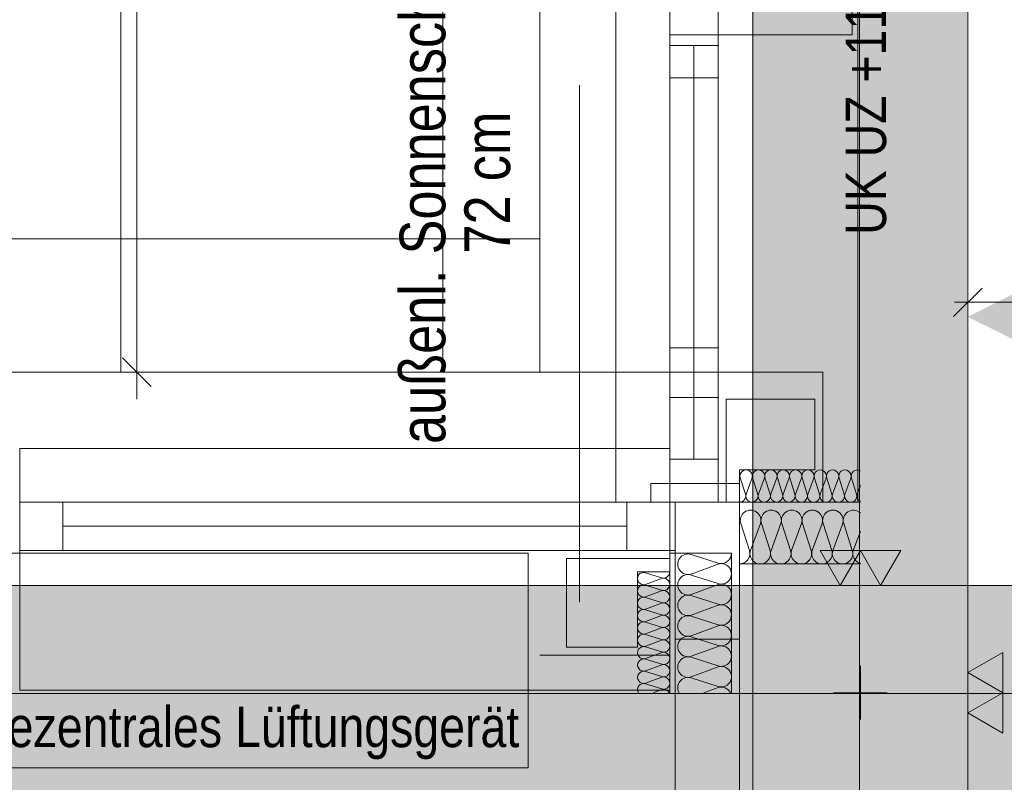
# Model space of a CAD drawing. Extents: x -620 to 300, y 62 to 1112.
# Tile 87 of 95: x -157 to -120, y 771 to 800. Entities that reach past the tile are written whole.
import ezdxf
from ezdxf.lldxf.tags import DXFTag

# ---------------------------------------------------------------- set-up
doc = ezdxf.new("R2010")
doc.units = 0
doc.layers.get('0').update_dxf_attribs({"lineweight": 13})
for name, color, linetype, lineweight, true_color in [('00_Beschriftung UZ', 3, 'Continuous', 13, 0x00ff00), ('30 -33 Aussenwände- 3 Aussenstützen', 7, 'Continuous', 50, 0x0000dd), ('30 -33 Aussenwände- 7 Fassade_ Elemente', 7, 'Continuous', 9, 0x00aacc), ('30 -35 Decken- 1 Konstruktion-Träger- Stahlbeton', 7, 'grob-A06G9S5M8I', 13, 0x33aa00), ('70 -72 Beschriftung- 2 Beschriftung Bauteile', 7, 'Continuous', 9, 0x9999ff), ('70 -76 Bemaßung- 2 Allgemein', 9, 'Continuous', 5, 0x808080), ('iwb_Schraffur_Unterzug', 7, 'Continuous', 5, 0xffffcc)]:
    doc.layers.add(name, color=color, linetype=linetype, lineweight=lineweight, true_color=true_color)
for name, color, linetype, lineweight in [('30 -33 Aussenwände- 8 Sonnenschutz', 7, 'Continuous', 9), ('60- 61 allgemeine Ausstattung- 4 Terrassen', 7, 'Continuous', 9), ('70 -71 Achsen- 1 Gebäudeachsen', 7, 'STRICHPUNKT2-A06G9S5N8I', 18)]:
    doc.layers.add(name, color=color, linetype=linetype, lineweight=lineweight)
doc.styles.get("Standard").update_dxf_attribs({"font": 'ARIALN.TTF'})
tags = doc.linetypes.add('grob-A06G9S5M8I', pattern=[14, 3, -8, 3]).pattern_tags.tags
tags[8:9] = [DXFTag(74, 4), DXFTag(75, 0), DXFTag(340, '0'), DXFTag(46, 0.0), DXFTag(50, 0.0), DXFTag(44, 0.0), DXFTag(45, 0.0)]
tags[6:7] = [DXFTag(74, 4), DXFTag(75, 0), DXFTag(340, '0'), DXFTag(46, 0.0), DXFTag(50, 0.0), DXFTag(44, 0.0), DXFTag(45, 0.0)]
tags[4:5] = [DXFTag(74, 4), DXFTag(75, 0), DXFTag(340, '0'), DXFTag(46, 0.0), DXFTag(50, 0.0), DXFTag(44, 0.0), DXFTag(45, 0.0)]
tags = doc.linetypes.add('STRICHPUNKT2-A06G9S5N8I', pattern=[12.7, 6.35, -3.175, 0, -3.175]).pattern_tags.tags
tags[10:11] = [DXFTag(74, 4), DXFTag(75, 0), DXFTag(340, '0'), DXFTag(46, 0.0), DXFTag(50, 0.0), DXFTag(44, 0.0), DXFTag(45, 0.0)]
tags[8:9] = [DXFTag(74, 4), DXFTag(75, 0), DXFTag(340, '0'), DXFTag(46, 0.0), DXFTag(50, 0.0), DXFTag(44, 0.0), DXFTag(45, 0.0)]
tags[6:7] = [DXFTag(74, 4), DXFTag(75, 0), DXFTag(340, '0'), DXFTag(46, 0.0), DXFTag(50, 0.0), DXFTag(44, 0.0), DXFTag(45, 0.0)]
tags[4:5] = [DXFTag(74, 4), DXFTag(75, 0), DXFTag(340, '0'), DXFTag(46, 0.0), DXFTag(50, 0.0), DXFTag(44, 0.0), DXFTag(45, 0.0)]

# ---------------------------------------------------------------- blocks, each defined once
blk = doc.blocks.new('Referenz-A06G9S5P8I')
at = {"layer": '00_Beschriftung UZ', "color": 0, "lineweight": -2}
for points in [[(-124.22, 787.142), (-121.549, 788.474), (-124.218, 789.813)], [(-118.879, 787.142), (-121.549, 788.474), (-118.88, 789.813)]]:
    blk.add_solid(points, dxfattribs=at)
at = {"layer": '30 -33 Aussenwände- 3 Aussenstützen', "color": 0, "linetype": 'Continuous', "lineweight": -2, "ltscale": 0.13}
for p, q in [((-121.549, 778.474), (-129.549, 778.474)), ((-129.549, 778.474), (-129.549, 770.474)), ((-121.549, 770.474), (-121.549, 778.474))]:
    blk.add_line(p, q, dxfattribs=at)
at = {"layer": '30 -33 Aussenwände- 3 Aussenstützen', "color": 0, "lineweight": -2}
for p, q in [((-125.549, 775.474), (-125.549, 773.474)), ((-126.549, 774.474), (-124.549, 774.474))]:
    blk.add_line(p, q, dxfattribs=at)
at = {"layer": '30 -33 Aussenwände- 7 Fassade_ Elemente', "color": 0, "linetype": 'grob-A06G9S5M8I', "lineweight": -2, "ltscale": 0.13}
for p, q in [((-137.489, 833.474), (-137.489, 786.414)), ((-179.919, 779.674), (-137.919, 779.674)), ((-137.919, 779.674), (-137.919, 771.674)), ((-137.919, 771.674), (-179.919, 771.674))]:
    blk.add_line(p, q, dxfattribs=at)
at = {"layer": '30 -33 Aussenwände- 7 Fassade_ Elemente', "color": 0, "lineweight": -2}
for p, q in [((-134.649, 781.574), (-134.649, 800.174)), ((-132.649, 800.174), (-132.649, 798.574)), ((-130.849, 798.574), (-130.849, 800.174)), ((-125.649, 781.574), (-125.649, 800.174)), ((-130.849, 798.574), (-132.649, 798.574)), ((-132.649, 783.174), (-132.649, 798.574)), ((-131.749, 798.574), (-131.749, 783.174)), ((-130.849, 798.574), (-130.849, 783.174)), ((-156.849, 781.574), (-156.849, 783.574)), ((-156.849, 783.574), (-132.649, 783.574)), ((-132.649, 783.574), (-132.649, 781.574)), ((-132.649, 781.574), (-132.649, 783.174)), ((-130.849, 783.174), (-132.649, 783.174)), ((-130.849, 783.174), (-130.849, 781.574)), ((-156.849, 779.774), (-156.849, 781.574)), ((-156.849, 781.574), (-155.249, 781.574)), ((-155.249, 781.574), (-134.249, 781.574)), ((-155.249, 781.574), (-155.249, 779.774)), ((-132.649, 781.574), (-134.649, 781.574)), ((-132.649, 781.574), (-134.249, 781.574)), ((-134.249, 781.574), (-134.249, 779.774)), ((-130.849, 781.574), (-132.649, 781.574)), ((-132.649, 779.774), (-132.649, 781.574)), ((-130.849, 781.574), (-125.649, 781.574)), ((-134.249, 780.674), (-155.249, 780.674)), ((-156.849, 779.774), (-156.849, 774.574)), ((-155.249, 779.774), (-156.849, 779.774)), ((-134.249, 779.774), (-155.249, 779.774)), ((-134.249, 779.774), (-132.649, 779.774)), ((-132.649, 774.574), (-132.649, 779.774)), ((-156.849, 774.574), (-132.649, 774.574))]:
    blk.add_line(p, q, dxfattribs=at)
at = {"layer": '30 -33 Aussenwände- 7 Fassade_ Elemente', "color": 0, "linetype": 'Continuous', "lineweight": -2, "ltscale": 0.13}
for p, q in [((-132.649, 798.974), (-132.649, 800.174)), ((-125.849, 800.174), (-125.849, 798.974)), ((-132.649, 798.974), (-132.649, 785.474)), ((-130.849, 798.974), (-132.649, 798.974)), ((-132.649, 798.974), (-130.849, 798.974)), ((-125.849, 798.974), (-132.649, 798.974)), ((-132.649, 797.374), (-132.649, 798.974)), ((-130.849, 785.474), (-130.849, 798.974)), ((-130.849, 798.974), (-130.849, 797.374)), ((-130.849, 797.374), (-132.649, 797.374)), ((-131.749, 785.474), (-131.749, 797.374)), ((-132.649, 787.314), (-132.649, 785.474)), ((-130.849, 787.314), (-132.649, 787.314)), ((-130.849, 785.474), (-130.849, 787.314)), ((-126.949, 786.414), (-289.149, 786.414)), ((-126.949, 781.574), (-126.949, 786.414)), ((-132.649, 785.474), (-130.849, 785.474)), ((-132.649, 785.474), (-130.849, 785.474)), ((-127.249, 785.414), (-130.549, 785.414)), ((-130.549, 785.414), (-130.549, 781.574)), ((-127.249, 782.774), (-127.249, 785.414)), ((-130.049, 781.574), (-130.049, 782.774)), ((-130.049, 782.774), (-127.249, 782.774)), ((-129.827, 781.874), (-130.02, 782.474)), ((-129.583, 782.474), (-129.805, 781.874)), ((-129.368, 781.874), (-129.56, 782.474)), ((-129.123, 782.474), (-129.345, 781.874)), ((-128.908, 781.874), (-129.101, 782.474)), ((-128.663, 782.473), (-128.886, 781.874)), ((-128.449, 781.873), (-128.641, 782.473)), ((-128.204, 782.473), (-128.426, 781.873)), ((-127.989, 781.873), (-128.181, 782.473)), ((-127.744, 782.473), (-127.966, 781.873)), ((-127.529, 781.873), (-127.722, 782.473)), ((-127.285, 782.472), (-127.507, 781.873)), ((-127.07, 781.872), (-127.262, 782.472)), ((-126.825, 782.472), (-127.047, 781.872)), ((-126.61, 781.872), (-126.802, 782.472)), ((-126.365, 782.472), (-126.588, 781.872)), ((-126.15, 781.871), (-126.343, 782.472)), ((-125.906, 782.471), (-126.128, 781.871)), ((-125.691, 781.871), (-125.883, 782.471)), ((-130.049, 782.274), (-133.349, 782.274)), ((-130.049, 782.274), (-133.349, 782.274)), ((-133.349, 782.274), (-133.349, 781.574)), ((-133.349, 782.274), (-133.349, 781.574)), ((-130.049, 776.474), (-130.049, 782.274)), ((-130.049, 776.474), (-130.049, 782.274)), ((-125.668, 781.871), (-125.549, 782.193)), ((-156.849, 781.574), (-155.249, 781.574)), ((-156.849, 781.574), (-132.449, 781.574)), ((-155.249, 781.574), (-155.249, 779.774)), ((-134.249, 779.774), (-134.249, 781.574)), ((-134.249, 781.574), (-132.449, 781.574)), ((-133.349, 781.574), (-132.449, 781.574)), ((-133.349, 781.574), (-132.449, 781.574)), ((-132.449, 781.574), (-132.449, 779.774)), ((-132.449, 781.574), (-132.449, 776.474)), ((-132.449, 781.574), (-132.449, 776.474)), ((-132.449, 781.574), (-132.449, 779.774)), ((-130.549, 781.574), (-130.049, 781.574)), ((-130.049, 781.574), (-130.049, 779.274)), ((-125.549, 781.574), (-130.049, 781.574)), ((-130.049, 770.474), (-130.049, 781.574)), ((-130.049, 781.574), (-126.949, 781.574)), ((-155.249, 780.674), (-134.249, 780.674)), ((-129.68, 779.774), (-130.001, 780.774)), ((-129.272, 780.774), (-129.642, 779.774)), ((-128.914, 779.774), (-129.235, 780.774)), ((-128.506, 780.774), (-128.876, 779.774)), ((-128.148, 779.774), (-128.469, 780.774)), ((-127.74, 780.774), (-128.11, 779.774)), ((-127.382, 779.774), (-127.703, 780.774)), ((-126.974, 780.774), (-127.344, 779.774)), ((-126.615, 779.774), (-126.937, 780.774)), ((-126.208, 780.774), (-126.578, 779.774)), ((-125.849, 779.774), (-126.171, 780.774)), ((-125.812, 779.774), (-125.549, 780.485)), ((-155.249, 779.774), (-156.849, 779.774)), ((-132.449, 779.774), (-156.849, 779.774)), ((-132.449, 779.774), (-134.249, 779.774)), ((-136.489, 779.474), (-132.649, 779.474)), ((-136.489, 776.174), (-136.489, 779.474)), ((-132.649, 779.674), (-130.349, 779.674)), ((-132.649, 774.474), (-132.649, 779.674)), ((-132.649, 779.474), (-132.649, 778.974)), ((-130.849, 779.305), (-131.849, 779.626)), ((-130.349, 779.674), (-130.349, 774.474)), ((-131.849, 778.897), (-130.849, 779.267)), ((-130.049, 779.274), (-125.549, 779.274)), ((-132.649, 778.974), (-133.849, 778.974)), ((-133.849, 778.974), (-133.849, 776.174)), ((-132.949, 778.752), (-133.55, 778.945)), ((-133.549, 778.508), (-132.949, 778.73)), ((-130.849, 778.538), (-131.849, 778.86)), ((-132.949, 778.293), (-133.549, 778.485)), ((-133.549, 778.048), (-132.949, 778.27)), ((-131.849, 778.131), (-130.849, 778.501)), ((-132.949, 777.833), (-133.549, 778.025)), ((-130.849, 777.772), (-131.849, 778.094)), ((-133.549, 777.588), (-132.949, 777.811)), ((-132.948, 777.373), (-133.548, 777.566)), ((-131.849, 777.365), (-130.849, 777.735)), ((-133.548, 777.129), (-132.948, 777.351)), ((-130.849, 777.006), (-131.849, 777.328)), ((-132.948, 776.914), (-133.548, 777.106)), ((-133.548, 776.669), (-132.948, 776.891)), ((-131.849, 776.599), (-130.849, 776.969)), ((-132.948, 776.454), (-133.548, 776.647)), ((-133.547, 776.209), (-132.948, 776.432)), ((-132.449, 776.474), (-130.049, 776.474)), ((-132.449, 776.474), (-130.049, 776.474)), ((-132.449, 770.474), (-132.449, 776.474)), ((-130.849, 776.24), (-131.849, 776.562)), ((-130.049, 776.474), (-130.049, 770.474)), ((-133.849, 776.174), (-136.489, 776.174)), ((-132.947, 775.995), (-133.547, 776.187)), ((-131.849, 775.833), (-130.849, 776.203)), ((-132.649, 775.874), (-137.489, 775.874)), ((-133.547, 775.75), (-132.947, 775.972)), ((-132.947, 775.535), (-133.547, 775.727)), ((-130.849, 775.474), (-131.849, 775.796)), ((-133.547, 775.29), (-132.947, 775.512)), ((-131.849, 775.067), (-130.849, 775.437)), ((-125.549, 775.474), (-125.549, 773.474)), ((-132.947, 775.075), (-133.547, 775.268)), ((-133.546, 774.83), (-132.947, 775.053)), ((-130.849, 774.708), (-131.849, 775.03)), ((-132.946, 774.616), (-133.546, 774.808)), ((-130.849, 774.671), (-131.381, 774.474)), ((-132.946, 774.593), (-133.268, 774.474)), ((-126.549, 774.474), (-124.549, 774.474))]:
    blk.add_line(p, q, dxfattribs=at)
for centre, major_axis, end_param in [((-129.801, 782.545), (0.219, -0.071), 3.765224), ((-129.342, 782.544), (0.219, -0.071), 3.765224), ((-128.882, 782.544), (0.219, -0.071), 3.765224), ((-128.422, 782.544), (0.219, -0.071), 3.765224), ((-127.963, 782.543), (0.219, -0.071), 3.765224), ((-127.503, 782.543), (0.219, -0.071), 3.765224), ((-127.043, 782.543), (0.219, -0.071), 3.765224), ((-126.584, 782.542), (0.219, -0.071), 3.765224), ((-126.584, 782.542), (-0.135, 0.186), 1.255075), ((-126.584, 782.542), (0.135, 0.186), 1.255075), ((-126.584, 782.542), (0.219, -0.071), 1.255075), ((-126.124, 782.542), (0.219, -0.071), 3.765224), ((-126.124, 782.542), (-0.135, 0.186), 1.255075), ((-126.124, 782.542), (0.135, 0.186), 1.255075), ((-126.124, 782.542), (0.219, -0.071), 1.255075), ((-125.664, 782.542), (0.116, 0.198), 2.411197), ((-130.046, 781.804), (-0.003, -0.23), 1.896254), ((-129.586, 781.804), (-0.219, 0.071), 3.764652), ((-129.127, 781.803), (-0.219, 0.071), 3.764652), ((-128.667, 781.803), (-0.219, 0.071), 3.764652), ((-128.208, 781.803), (-0.219, 0.071), 3.764652), ((-127.748, 781.802), (-0.219, 0.071), 3.764652), ((-127.288, 781.802), (-0.219, 0.071), 3.764652), ((-126.829, 781.802), (-0.219, 0.071), 3.764652), ((-126.829, 781.802), (-0.219, 0.071), 1.254884), ((-126.829, 781.802), (-0.135, -0.186), 1.254884), ((-126.829, 781.802), (0.135, -0.186), 1.254884), ((-126.369, 781.801), (-0.219, 0.071), 3.764652), ((-126.369, 781.801), (-0.219, 0.071), 1.254884), ((-126.369, 781.801), (-0.135, -0.186), 1.254884), ((-126.369, 781.801), (0.135, -0.186), 1.254884), ((-125.909, 781.801), (-0.219, 0.071), 1.254884), ((-125.909, 781.801), (-0.135, -0.186), 1.254884), ((-125.909, 781.801), (0.135, -0.186), 1.254884), ((-125.45, 781.801), (-0.219, 0.071), 1.434048), ((-129.637, 780.892), (0.364, -0.117), 3.765224), ((-128.871, 780.892), (0.364, -0.117), 3.765224), ((-128.105, 780.892), (0.364, -0.117), 3.765224), ((-127.339, 780.892), (0.364, -0.117), 3.765224), ((-127.339, 780.892), (-0.225, 0.31), 1.255075), ((-127.339, 780.892), (0.225, 0.31), 1.255075), ((-127.339, 780.892), (0.364, -0.117), 1.255075), ((-126.573, 780.892), (0.364, -0.117), 3.765224), ((-126.573, 780.892), (-0.225, 0.31), 1.255075), ((-126.573, 780.892), (0.225, 0.31), 1.255075), ((-126.573, 780.892), (0.364, -0.117), 1.255075), ((-125.807, 780.892), (0.257, 0.283), 2.619647), ((-130.044, 779.657), (-0.005, -0.383), 1.896254), ((-129.278, 779.657), (-0.364, 0.117), 3.764652), ((-128.512, 779.657), (-0.364, 0.117), 3.764652), ((-127.746, 779.657), (-0.364, 0.117), 1.254884), ((-127.746, 779.657), (-0.364, 0.117), 3.764652), ((-127.746, 779.657), (0.225, -0.31), 1.254884), ((-126.98, 779.657), (-0.364, 0.117), 3.764652), ((-126.98, 779.657), (-0.364, 0.117), 1.254884), ((-126.98, 779.657), (0.225, -0.31), 1.254884), ((-126.214, 779.657), (-0.364, 0.117), 1.254884), ((-126.214, 779.657), (0.225, -0.31), 1.254884), ((-125.448, 779.657), (-0.364, 0.117), 1.613483), ((-131.967, 779.262), (0.117, 0.364), 3.765224), ((-130.732, 779.669), (-0.117, -0.364), 1.896254), ((-130.732, 778.903), (-0.117, -0.364), 3.764652), ((-127.746, 779.657), (-0.225, -0.31), 1.254884), ((-126.98, 779.657), (-0.225, -0.31), 1.254884), ((-126.214, 779.657), (-0.225, -0.31), 1.254884), ((-133.62, 778.726), (0.07, 0.219), 3.765224), ((-132.879, 778.971), (-0.07, -0.219), 1.896254), ((-132.879, 778.511), (-0.07, -0.219), 3.764652), ((-131.967, 778.496), (0.117, 0.364), 3.765224), ((-133.619, 778.266), (0.07, 0.219), 3.765224), ((-132.878, 778.052), (-0.07, -0.219), 3.764652), ((-130.732, 778.137), (-0.117, -0.364), 3.764652), ((-133.619, 777.807), (0.07, 0.219), 3.765224), ((-131.967, 777.73), (0.117, 0.364), 3.765224), ((-133.619, 777.347), (0.07, 0.219), 3.765224), ((-132.878, 777.592), (-0.07, -0.219), 3.764652), ((-130.732, 777.371), (-0.117, -0.364), 3.764652), ((-132.878, 777.132), (-0.07, -0.219), 3.764652), ((-131.967, 776.963), (0.117, 0.364), 3.765224), ((-133.618, 776.888), (0.07, 0.219), 3.765224), ((-132.877, 776.673), (-0.07, -0.219), 3.764652), ((-130.732, 776.605), (-0.117, -0.364), 3.764652), ((-130.732, 776.605), (0.31, 0.225), 1.254884), ((-130.732, 776.605), (0.31, -0.225), 1.254884), ((-133.618, 776.428), (0.07, 0.219), 3.765224), ((-132.877, 776.213), (-0.07, -0.219), 3.764652), ((-131.967, 776.197), (0.117, 0.364), 3.765224), ((-131.967, 776.197), (0.117, 0.364), 1.255075), ((-133.618, 775.968), (0.07, 0.219), 3.765224), ((-131.967, 776.197), (-0.31, 0.225), 1.255075), ((-130.732, 776.605), (-0.117, -0.364), 1.254884), ((-130.732, 775.839), (-0.117, -0.364), 3.764652), ((-130.732, 775.839), (0.31, 0.225), 1.254884), ((-130.732, 775.839), (0.31, -0.225), 1.254884), ((-133.617, 775.509), (0.07, 0.219), 3.765224), ((-133.617, 775.509), (0.07, 0.219), 1.255075), ((-132.877, 775.754), (-0.07, -0.219), 3.764652), ((-132.877, 775.754), (0.186, 0.135), 1.254884), ((-132.877, 775.754), (0.186, -0.135), 1.254884), ((-131.967, 775.431), (0.117, 0.364), 3.765224), ((-131.967, 776.197), (-0.31, -0.225), 1.255075), ((-131.967, 775.431), (0.117, 0.364), 1.255075), ((-133.617, 775.509), (-0.186, 0.135), 1.255075), ((-133.617, 775.509), (-0.186, -0.135), 1.255075), ((-132.877, 775.754), (-0.07, -0.219), 1.254884), ((-132.876, 775.294), (0.186, 0.135), 1.254884), ((-132.876, 775.294), (-0.07, -0.219), 3.764652), ((-132.876, 775.294), (0.186, -0.135), 1.254884), ((-131.967, 775.431), (-0.31, 0.225), 1.255075), ((-130.732, 775.839), (-0.117, -0.364), 1.254884), ((-130.732, 775.073), (0.31, 0.225), 1.254884), ((-133.617, 775.049), (0.07, 0.219), 3.765224), ((-133.617, 775.049), (-0.186, 0.135), 1.255075), ((-133.617, 775.049), (0.07, 0.219), 1.255075), ((-132.876, 775.294), (-0.07, -0.219), 1.254884), ((-132.876, 774.834), (0.186, 0.135), 1.254884), ((-132.876, 774.834), (0.186, -0.135), 1.254884), ((-131.967, 774.665), (0.117, 0.364), 2.405647), ((-131.967, 775.431), (-0.31, -0.225), 1.255075), ((-130.732, 775.073), (0.31, -0.225), 1.254884), ((-133.617, 774.589), (0.07, 0.219), 2.411197), ((-133.617, 775.049), (-0.186, -0.135), 1.255075), ((-132.876, 774.834), (-0.07, -0.219), 1.254884), ((-132.876, 774.375), (0.207, 0.1), 1.434048), ((-130.732, 775.073), (-0.117, -0.364), 1.254884), ((-130.732, 774.306), (0.344, 0.168), 1.428714)]:
    blk.add_ellipse(centre, major_axis=major_axis, ratio=1, start_param=0, end_param=end_param, dxfattribs=at)
at = {"layer": '30 -33 Aussenwände- 8 Sonnenschutz', "color": 0, "linetype": 'Continuous', "lineweight": -2, "ltscale": 0.13}
blk.add_line((-136.007, 797.096), (-136.007, 777.855), dxfattribs=at)
at = {"layer": '30 -35 Decken- 1 Konstruktion-Träger- Stahlbeton', "color": 0, "lineweight": -2}
for p, q in [((-129.549, 995.474), (-129.549, 778.474)), ((-121.549, 995.474), (-121.549, 778.474)), ((-129.549, 778.474), (-451.549, 778.474)), ((76.533, 778.474), (-121.549, 778.474))]:
    blk.add_line(p, q, dxfattribs=at)
at = {"layer": '30 -35 Decken- 1 Konstruktion-Träger- Stahlbeton', "color": 0, "linetype": 'Continuous', "lineweight": -2, "ltscale": 0.13}
for p, q in [((-129.549, 770.474), (-129.549, 778.474)), ((-121.549, 778.474), (-129.549, 778.474)), ((-121.549, 770.474), (-121.549, 778.474))]:
    blk.add_line(p, q, dxfattribs=at)
at = {"layer": '60- 61 allgemeine Ausstattung- 4 Terrassen', "color": 0, "lineweight": -2}
for p, q in [((-153.089, 786.414), (-153.089, 1004.874)), ((-141.089, 786.414), (-141.089, 1004.874)), ((-137.489, 786.414), (-137.489, 998.674)), ((-443.61, 791.374), (-137.489, 791.374)), ((-443.61, 786.414), (-137.489, 786.414))]:
    blk.add_line(p, q, dxfattribs=at)
at = {"layer": '70 -71 Achsen- 1 Gebäudeachsen', "color": 0, "linetype": 'STRICHPUNKT2-A06G9S5N8I', "lineweight": -2, "ltscale": 0.13}
for p, q in [((-125.579, 1084.393), (-125.579, 84.953)), ((-538.631, 774.453), (76.533, 774.453))]:
    blk.add_line(p, q, dxfattribs=at)
at = {"layer": '70 -72 Beschriftung- 2 Beschriftung Bauteile', "color": 0, "lineweight": -2}
for p, q in [((-126.299, 778.474), (-127.049, 779.773)), ((-127.049, 779.773), (-125.549, 779.773)), ((-125.549, 779.773), (-126.299, 778.474)), ((-124.799, 778.474), (-125.549, 779.773)), ((-125.549, 779.773), (-124.049, 779.773)), ((-124.049, 779.773), (-124.799, 778.474)), ((-121.549, 775.224), (-120.25, 775.974)), ((-120.25, 775.974), (-120.25, 774.474)), ((-120.25, 774.474), (-121.549, 775.224)), ((-121.549, 773.724), (-120.25, 774.474)), ((-120.25, 774.474), (-120.25, 772.974)), ((-120.25, 772.974), (-121.549, 773.724))]:
    blk.add_line(p, q, dxfattribs=at)
for points in [[(-126.299, 778.474), (-127.049, 779.773), (-126.299, 779.773)], [(-126.299, 778.474), (-126.299, 779.773), (-125.549, 779.773)], [(-124.799, 778.474), (-125.549, 779.773), (-124.799, 779.773)], [(-124.799, 778.474), (-124.799, 779.773), (-124.049, 779.773)], [(-120.25, 774.474), (-121.549, 775.224), (-120.25, 775.974)], [(-120.25, 772.974), (-121.549, 773.724), (-120.25, 774.474)]]:
    blk.add_solid(points, dxfattribs=at)
at = {"layer": '70 -76 Bemaßung- 2 Allgemein', "color": 0, "linetype": 'Continuous', "lineweight": -2, "ltscale": 0.13}
for p, q in [((-152.489, 787.475), (-152.489, 829.714)), ((-121.549, 787.015), (-121.549, 790.015)), ((-122.08, 788.484), (-121.019, 789.546)), ((-122.049, 789.015), (-120.489, 789.015)), ((-54.61, 789.015), (-120.489, 789.015)), ((-152.489, 785.414), (-152.489, 787.475)), ((-151.959, 785.884), (-153.02, 786.945)), ((-149.989, 786.414), (-153.489, 786.414))]:
    blk.add_line(p, q, dxfattribs=at)
at = {"layer": '00_Beschriftung UZ', "color": 0, "linetype": 'ByBlock', "lineweight": -2, "ltscale": 0.13, "insert": (-126.1, 791.53), "char_height": 1.51033, "attachment_point": 1, "rotation": 90}
blk.add_mtext('{\\fArial Narrow;UK UZ +11,90m/2,85m}', dxfattribs=at)
at = {"layer": '30 -33 Aussenwände- 7 Fassade_ Elemente', "color": 0, "linetype": 'Continuous', "lineweight": -2, "ltscale": 0.13, "insert": (-158.257, 773.961), "char_height": 1.51033, "attachment_point": 1}
blk.add_mtext('{\\fArial Narrow;dezentrales Lüftungsgerät}', dxfattribs=at)
at = {"layer": '30 -33 Aussenwände- 8 Sonnenschutz', "color": 0, "linetype": 'Continuous', "lineweight": -2, "ltscale": 0.13, "char_height": 1.7, "attachment_point": 1, "rotation": 90}
for s, insert in [('{\\fArial Narrow;Sonnenschutz}', (-142.702, 790.797)), ('{\\fArial Narrow;cm}', (-140.29, 793.524)), ('{\\fArial Narrow;72}', (-140.29, 790.83)), ('{\\fArial Narrow;außenl.}', (-142.702, 783.739))]:
    blk.add_mtext(s, dxfattribs=dict(at, insert=insert))
blk = doc.blocks.new('Referenz-A06G9S5R8I')
at = {"layer": 'iwb_Schraffur_Unterzug', "linetype": 'Continuous', "ltscale": 0.13}
for points in [[(-129.579, 778.383), (-129.579, 995.453), (-121.579, 778.383), (-121.579, 995.453)], [(-538.631, 778.453), (76.533, 778.453), (76.533, 772.295)], [(-538.631, 778.453), (76.533, 772.295), (-538.631, 774.79)], [(-538.631, 774.79), (76.533, 772.295), (76.533, 770.453)], [(-538.631, 774.79), (76.533, 770.453), (-538.631, 770.453)]]:
    blk.add_solid(points, dxfattribs=at)

msp = doc.modelspace()

# ---------------------------------------------------------------- block references
at = {"color": 8, "lineweight": 13, "ltscale": 0.13, "true_color": 0x808080}
msp.add_blockref('Referenz-A06G9S5P8I', (0, 0), dxfattribs=at)
at = {"color": 8, "lineweight": 25, "ltscale": 0.25, "true_color": 0x808080}
msp.add_blockref('Referenz-A06G9S5R8I', (0, 0), dxfattribs=at)

doc.saveas('drawing.dxf')
